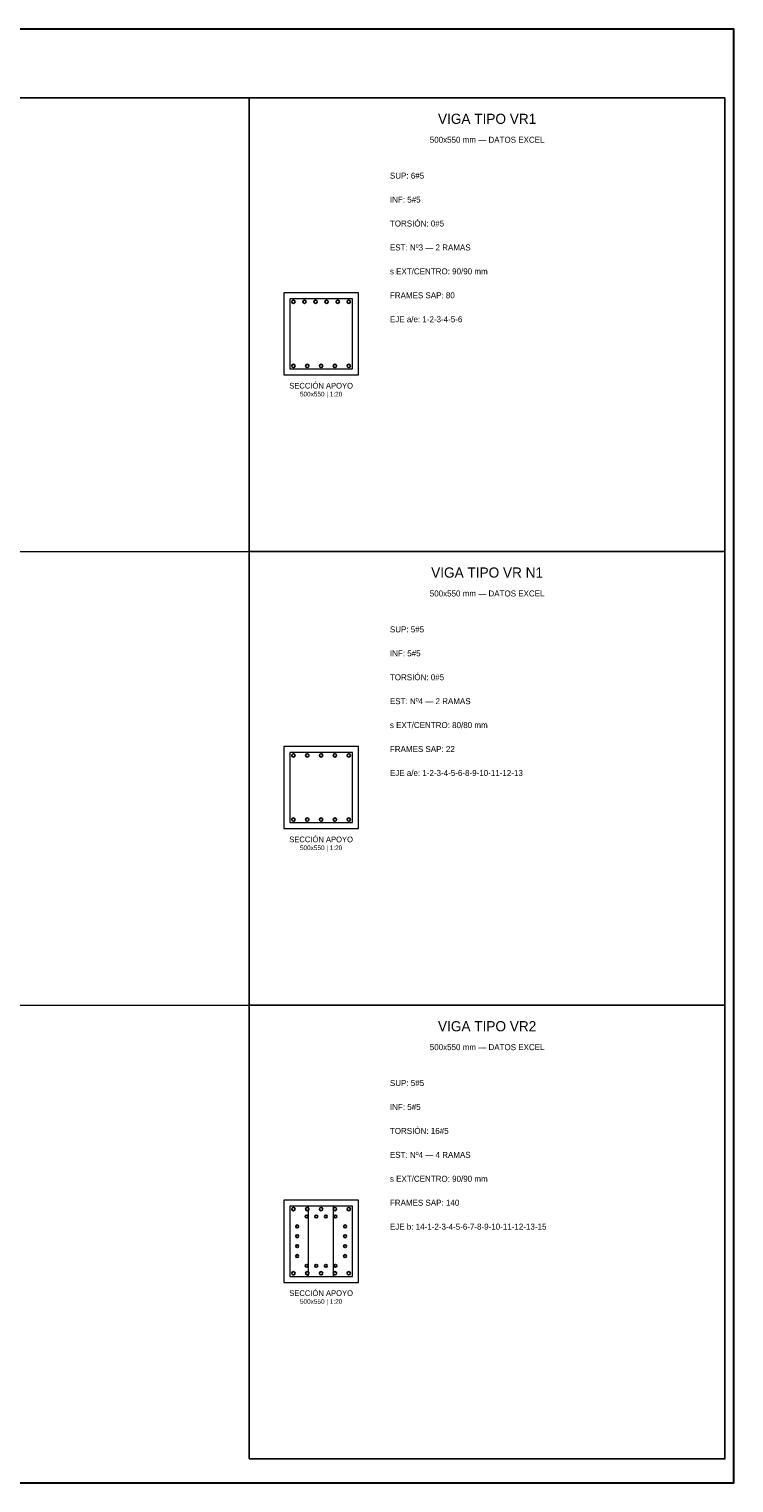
# Model space of a CAD drawing. Header units: millimetres. Extents: x 7 to 1432, y 7 to 493.
# Tile 5 of 9: x 464 to 700, y 7 to 493. Entities that reach past the tile are written whole.
import ezdxf
from ezdxf.enums import TextEntityAlignment as Align

# ---------------------------------------------------------------- set-up
doc = ezdxf.new("R2010")
doc.units = ezdxf.units.MM
for name, color, linetype in [('ACERO_INF', 1, 'Continuous'), ('ACERO_SUP_CONT', 4, 'Continuous'), ('ACERO_TORSION', 30, 'Continuous'), ('CONTORNO', 7, 'Continuous'), ('ESTRIBOS', 8, 'Continuous'), ('MARCO', 7, 'Continuous'), ('TEXTO', 7, 'Continuous')]:
    doc.layers.add(name, color=color, linetype=linetype)

msp = doc.modelspace()

# ---------------------------------------------------------------- linework, layer by layer
at = {"layer": 'ACERO_INF', "color": 1}
for centre in [(552.75, 380.42), (557.38, 380.42), (562, 380.42), (566.62, 380.42), (571.25, 380.42), (552.75, 228.75), (557.38, 228.75), (562, 228.75), (566.62, 228.75), (571.25, 228.75), (552.75, 77.08), (557.38, 77.08), (562, 77.08), (566.62, 77.08), (571.25, 77.08)]:
    msp.add_circle(centre, 0.55, dxfattribs=at)
at = {"layer": 'ACERO_SUP_CONT', "color": 4}
for centre in [(552.75, 401.85), (556.45, 401.85), (560.15, 401.85), (563.85, 401.85), (567.55, 401.85), (571.25, 401.85), (552.75, 250.18), (557.38, 250.18), (562, 250.18), (566.62, 250.18), (571.25, 250.18), (552.75, 98.52), (557.38, 98.52), (562, 98.52), (566.62, 98.52), (571.25, 98.52)]:
    msp.add_circle(centre, 0.55, dxfattribs=at)
at = {"layer": 'ACERO_TORSION', "color": 30}
for centre in [(554, 92.75), (557.2, 96.05), (560.4, 96.05), (563.6, 96.05), (566.8, 96.05), (570, 92.75), (554, 89.45), (570, 89.45), (554, 86.15), (554, 82.85), (570, 86.15), (570, 82.85), (557.2, 79.55), (560.4, 79.55), (563.6, 79.55), (566.8, 79.55)]:
    msp.add_circle(centre, 0.48, dxfattribs=at)
at = {"layer": 'CONTORNO', "color": 7, "lineweight": 20}
for points in [[(549.5, 377.38), (574.5, 377.38), (574.5, 404.88), (549.5, 404.88)], [(549.5, 225.72), (574.5, 225.72), (574.5, 253.22), (549.5, 253.22)], [(549.5, 74.05), (574.5, 74.05), (574.5, 101.55), (549.5, 101.55)]]:
    msp.add_lwpolyline(points, close=True, dxfattribs=at)
at = {"layer": 'ESTRIBOS', "color": 8, "lineweight": 13}
for p, q in [((557.83, 76.05), (557.83, 99.55)), ((566.17, 76.05), (566.17, 99.55))]:
    msp.add_line(p, q, dxfattribs=at)
at = {"layer": 'ESTRIBOS', "color": 8, "lineweight": 18}
for points in [[(551.5, 379.38), (572.5, 379.38), (572.5, 402.88), (551.5, 402.88)], [(551.5, 227.72), (572.5, 227.72), (572.5, 251.22), (551.5, 251.22)], [(551.5, 76.05), (572.5, 76.05), (572.5, 99.55), (551.5, 99.55)]]:
    msp.add_lwpolyline(points, close=True, dxfattribs=at)
at = {"layer": 'MARCO', "color": 7, "lineweight": 25}
msp.add_line((10, 470), (697, 470), dxfattribs=at)
at = {"layer": 'MARCO', "color": 8, "lineweight": 13}
for p, q in [((10, 318.33), (697, 318.33)), ((10, 166.67), (697, 166.67))]:
    msp.add_line(p, q, dxfattribs=at)
at = {"layer": 'MARCO', "color": 7, "lineweight": 30}
msp.add_lwpolyline([(7, 7), (700, 7), (700, 493), (7, 493)], close=True, dxfattribs=at)
at = {"layer": 'MARCO', "color": 7, "lineweight": 25}
for points in [[(538, 318.33), (697, 318.33), (697, 470), (538, 470)], [(538, 166.67), (697, 166.67), (697, 318.33), (538, 318.33)], [(538, 15), (697, 15), (697, 166.67), (538, 166.67)]]:
    msp.add_lwpolyline(points, close=True, dxfattribs=at)

# ---------------------------------------------------------------- texts
at = {"layer": 'TEXTO', "color": 7}
for s, height, p in [('VIGA TIPO VR1', 3.4, (617.5, 463)), ('500x550 mm — DATOS EXCEL', 2, (617.5, 456)), ('SECCIÓN APOYO', 1.9, (562, 373.78)), ('500x550 | 1:20', 1.55, (562, 370.98)), ('VIGA TIPO VR N1', 3.4, (617.5, 311.33)), ('500x550 mm — DATOS EXCEL', 2, (617.5, 304.33)), ('SECCIÓN APOYO', 1.9, (562, 222.12)), ('500x550 | 1:20', 1.55, (562, 219.32)), ('VIGA TIPO VR2', 3.4, (617.5, 159.67)), ('500x550 mm — DATOS EXCEL', 2, (617.5, 152.67)), ('SECCIÓN APOYO', 1.9, (562, 70.45)), ('500x550 | 1:20', 1.55, (562, 67.65))]:
    msp.add_text(s, height=height, dxfattribs=at).set_placement(p, align=Align.MIDDLE_CENTER)
at = {"layer": 'TEXTO'}
for s, p in [('SUP: 6#5', (585, 443)), ('INF: 5#5', (585, 435)), ('TORSIÓN: 0#5', (585, 427)), ('EST: Nº3 — 2 RAMAS', (585, 419)), ('s EXT/CENTRO: 90/90 mm', (585, 411)), ('FRAMES SAP: 80', (585, 403)), ('EJE a/e: 1-2-3-4-5-6', (585, 395)), ('SUP: 5#5', (585, 291.33)), ('INF: 5#5', (585, 283.33)), ('TORSIÓN: 0#5', (585, 275.33)), ('EST: Nº4 — 2 RAMAS', (585, 267.33)), ('s EXT/CENTRO: 80/80 mm', (585, 259.33)), ('FRAMES SAP: 22', (585, 251.33)), ('EJE a/e: 1-2-3-4-5-6-8-9-10-11-12-13', (585, 243.33)), ('SUP: 5#5', (585, 139.67)), ('INF: 5#5', (585, 131.67)), ('TORSIÓN: 16#5', (585, 123.67)), ('EST: Nº4 — 4 RAMAS', (585, 115.67)), ('s EXT/CENTRO: 90/90 mm', (585, 107.67)), ('FRAMES SAP: 140', (585, 99.67)), ('EJE b: 14-1-2-3-4-5-6-7-8-9-10-11-12-13-15', (585, 91.67))]:
    msp.add_text(s, height=2, dxfattribs=at).set_placement(p)

doc.saveas('drawing.dxf')
